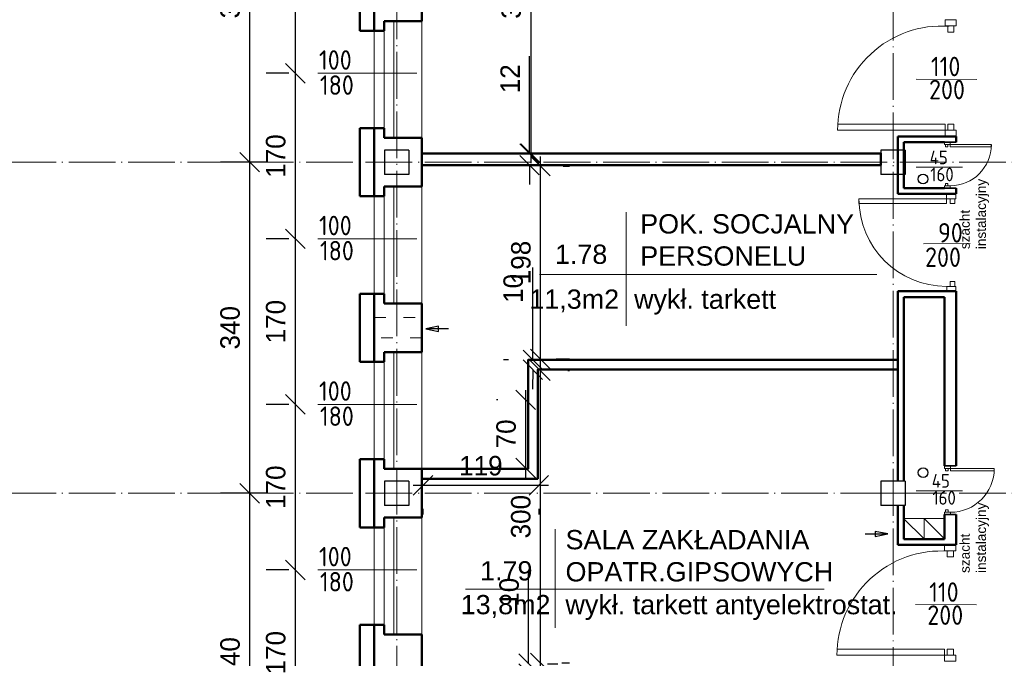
# Model space of a CAD drawing. Header units: millimetres. Extents: x -642 to 14033, y 1994 to 13520.
# Tile 43 of 72: x 4276 to 5287, y 8248 to 8904. Entities that reach past the tile are written whole.
import ezdxf

# ---------------------------------------------------------------- set-up
doc = ezdxf.new("R2010")
doc.units = ezdxf.units.MM
doc.linetypes.add('ACAD_ISO03W100', pattern=[30, 12, -18])
doc.linetypes.add('ACAD_ISO04W100', pattern=[30.5, 24, -3, 0.5, -3])
for name, color, linetype, lineweight in [('drzwi', 140, 'Continuous', 13), ('KOMINY', 43, 'Continuous', 15), ('opisy drzwi', 40, 'Continuous', 13), ('opisy pom', 3, 'Continuous', 18), ('opisy pom.50', 3, 'Continuous', 20), ('sciany', 4, 'Continuous', 35), ('symetria', 7, 'ACAD_ISO04W100', 9), ('słupy', 2, 'Continuous', 30), ('wymiary', 1, 'Continuous', 13), ('ściana', 4, 'Continuous', 50)]:
    doc.layers.add(name, color=color, linetype=linetype, lineweight=lineweight)
doc.layers.add('kanalizacja', color=210, linetype='Continuous')
doc.styles.add('ISO', font='isocp.shx')
doc.styles.add('ROMANS', font='ROMANS')
doc.styles.add('SYSTEM', font='TXT')
doc.dimstyles.new('Jacek2', dxfattribs={"dimscale": 2, "dimtxt": 10, "dimasz": 10, "dimexe": 15, "dimexo": 15, "dimgap": 5, "dimtad": 1, "dimdec": 0, "dimzin": 0, "dimdsep": 46, "dimtxsty": 'Standard', "dimblk": 'OBLIQUE', "dimcen": 0, "dimdle": 5, "dimadec": 1, "dimazin": 0, "dimtfac": 1, "dimtdec": 0, "dimtofl": 0, "dimtmove": 0, "dimatfit": 3, "dimfxl": 1, "dimtolj": 1, "dimtzin": 0, "dimarcsym": 0})

# ---------------------------------------------------------------- blocks, each defined once
blk = doc.blocks.new('_OBLIQUE')
at = {"color": 0, "linetype": 'ByBlock'}
blk.add_line((-0.5, -0.5), (0.5, 0.5), dxfattribs=at)
blk = doc.blocks.new('*D280')
at = {"layer": 'Defpoints', "color": 0, "transparency": 16777216}
for p in [(4788.1, 8242.4), (4788.1, 8232.4), (4798.7, 8232.4)]:
    blk.add_point(p, dxfattribs=at)
at = {"layer": 'wymiary', "color": 0, "lineweight": -2, "transparency": 16777216}
for p, q in [((4798.7, 8242.4), (4798.7, 8337.4)), ((4818.1, 8242.4), (4828.7, 8242.4)), ((4798.7, 8232.4), (4798.7, 8212.4)), ((4818.1, 8232.4), (4828.7, 8232.4))]:
    blk.add_line(p, q, dxfattribs=at)
at = {"layer": 'wymiary', "color": 0, "lineweight": -2, "transparency": 16777216, "xscale": 20, "yscale": 20, "zscale": 20}
for p, rotation in [((4798.7, 8242.4), 269.9594796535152), ((4798.7, 8232.4), 89.95947965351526)]:
    blk.add_blockref('_OBLIQUE', p, dxfattribs=dict(at, rotation=rotation))
at = {"layer": 'wymiary', "color": 0, "transparency": 16777216, "insert": (4778.7, 8315.8), "char_height": 20, "attachment_point": 5, "rotation": 89.9595}
blk.add_mtext('\\A1;10', dxfattribs=at)
blk = doc.blocks.new('*D281')
at = {"layer": 'Defpoints', "color": 0, "transparency": 16777216}
for p in [(4787.9, 8766.4), (4788.1, 8754.4), (4799.6, 8754.4)]:
    blk.add_point(p, dxfattribs=at)
at = {"layer": 'wymiary', "color": 0, "lineweight": -2, "transparency": 16777216}
for p, q in [((4799.6, 8766.4), (4799.7, 8866.4)), ((4817.9, 8766.4), (4829.6, 8766.4)), ((4799.6, 8754.4), (4799.6, 8734.4)), ((4818.1, 8754.4), (4829.6, 8754.4))]:
    blk.add_line(p, q, dxfattribs=at)
at = {"layer": 'wymiary', "color": 0, "lineweight": -2, "transparency": 16777216, "xscale": 20, "yscale": 20, "zscale": 20}
for p, rotation in [((4799.6, 8766.4), 269.9594796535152), ((4799.6, 8754.4), 89.95947965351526)]:
    blk.add_blockref('_OBLIQUE', p, dxfattribs=dict(at, rotation=rotation))
at = {"layer": 'wymiary', "color": 0, "transparency": 16777216, "insert": (4779.7, 8843.1), "char_height": 20, "attachment_point": 5, "rotation": 89.9595}
blk.add_mtext('\\A1;12', dxfattribs=at)
blk = doc.blocks.new('*D282')
at = {"layer": 'Defpoints', "color": 0, "transparency": 16777216}
for p in [(4788.1, 9097.9), (4787.9, 8766.4), (4800.8, 8766.4)]:
    blk.add_point(p, dxfattribs=at)
at = {"layer": 'wymiary', "color": 0, "lineweight": -2, "transparency": 16777216}
for p, q in [((4801.1, 9107.9), (4800.8, 8756.4)), ((4818.1, 9097.9), (4831, 9097.9)), ((4817.9, 8766.4), (4830.8, 8766.4))]:
    blk.add_line(p, q, dxfattribs=at)
at = {"layer": 'wymiary', "color": 0, "lineweight": -2, "transparency": 16777216, "xscale": 20, "yscale": 20, "zscale": 20}
for p, rotation in [((4801, 9097.9), 89.95947965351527), ((4800.8, 8766.4), 269.9594796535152)]:
    blk.add_blockref('_OBLIQUE', p, dxfattribs=dict(at, rotation=rotation))
at = {"layer": 'wymiary', "color": 0, "transparency": 16777216, "insert": (4780.9, 8927), "char_height": 20, "attachment_point": 5, "rotation": 89.9595}
blk.add_mtext('\\A1;332', dxfattribs=at)
blk = doc.blocks.new('*D290')
at = {"layer": 'Defpoints', "color": 0, "transparency": 16777216}
for p in [(4802.9, 8554.4), (4808.1, 8554.4), (4798.1, 8544.4)]:
    blk.add_point(p, dxfattribs=at)
at = {"layer": 'wymiary', "color": 0, "lineweight": -2, "transparency": 16777216}
for p, q in [((4802.9, 8554.4), (4802.9, 8649.4)), ((4778.1, 8554.5), (4772.9, 8554.5)), ((4802.9, 8544.4), (4802.8, 8524.4)), ((4828.1, 8544.4), (4832.9, 8544.4))]:
    blk.add_line(p, q, dxfattribs=at)
at = {"layer": 'wymiary', "color": 0, "lineweight": -2, "transparency": 16777216, "xscale": 20, "yscale": 20, "zscale": 20}
for p, rotation in [((4802.9, 8554.4), 269.9594796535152), ((4802.9, 8544.4), 89.95947965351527)]:
    blk.add_blockref('_OBLIQUE', p, dxfattribs=dict(at, rotation=rotation))
at = {"layer": 'wymiary', "color": 0, "transparency": 16777216, "insert": (4782.9, 8627.8), "char_height": 20, "attachment_point": 5, "rotation": 89.9595}
blk.add_mtext('\\A1;10', dxfattribs=at)
blk = doc.blocks.new('*D291')
at = {"layer": 'Defpoints', "color": 0, "transparency": 16777216}
for p in [(4804.2, 8753.4), (4810.8, 8753.4), (4797.1, 8555.4)]:
    blk.add_point(p, dxfattribs=at)
at = {"layer": 'wymiary', "color": 0, "lineweight": -2, "transparency": 16777216}
for p, q in [((4810.7, 8545.4), (4810.8, 8763.4)), ((4834.2, 8753.4), (4840.8, 8753.4)), ((4827.1, 8555.4), (4840.7, 8555.4))]:
    blk.add_line(p, q, dxfattribs=at)
at = {"layer": 'wymiary', "color": 0, "lineweight": -2, "transparency": 16777216, "xscale": 20, "yscale": 20, "zscale": 20}
for p, rotation in [((4810.8, 8753.4), 89.95947965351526), ((4810.7, 8555.4), 269.9594796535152)]:
    blk.add_blockref('_OBLIQUE', p, dxfattribs=dict(at, rotation=rotation))
at = {"layer": 'wymiary', "color": 0, "transparency": 16777216, "insert": (4790.8, 8654.4), "char_height": 20, "attachment_point": 5, "rotation": 89.9595}
blk.add_mtext('\\A1;198', dxfattribs=at)
blk = doc.blocks.new('*D300')
at = {"layer": 'Defpoints', "color": 0, "transparency": 16777216}
for p in [(4690.1, 8431.4), (4809.1, 8431.4), (4809.1, 8425.6)]:
    blk.add_point(p, dxfattribs=at)
at = {"layer": 'wymiary', "color": 0, "lineweight": -2, "transparency": 16777216}
for p, q in [((4680.1, 8425.6), (4819.1, 8425.6)), ((4690.1, 8401.4), (4690.1, 8395.6)), ((4809.1, 8401.4), (4809.1, 8395.6))]:
    blk.add_line(p, q, dxfattribs=at)
at = {"layer": 'wymiary', "color": 0, "lineweight": -2, "transparency": 16777216, "xscale": 20, "yscale": 20, "zscale": 20, "rotation": 180}
blk.add_blockref('_OBLIQUE', (4690.1, 8425.6), dxfattribs=at)
at = {"layer": 'wymiary', "color": 0, "lineweight": -2, "transparency": 16777216, "xscale": 20, "yscale": 20, "zscale": 20}
blk.add_blockref('_OBLIQUE', (4809.1, 8425.6), dxfattribs=at)
at = {"layer": 'wymiary', "color": 0, "transparency": 16777216, "insert": (4749.6, 8445.6), "char_height": 20, "attachment_point": 5}
blk.add_mtext('\\A1;119', dxfattribs=at)
blk = doc.blocks.new('*D301')
at = {"layer": 'Defpoints', "color": 0, "transparency": 16777216}
for p in [(4797.1, 8513.4), (4795.6, 8443.4), (4797.1, 8443.4)]:
    blk.add_point(p, dxfattribs=at)
at = {"layer": 'wymiary', "color": 0, "lineweight": -2, "transparency": 16777216}
for p, q in [((4795.6, 8523.4), (4795.6, 8433.4)), ((4767.1, 8513.4), (4765.6, 8513.4)), ((4767.1, 8443.4), (4765.6, 8443.4))]:
    blk.add_line(p, q, dxfattribs=at)
at = {"layer": 'wymiary', "color": 0, "lineweight": -2, "transparency": 16777216, "xscale": 20, "yscale": 20, "zscale": 20}
for p, rotation in [((4795.6, 8513.4), 90), ((4795.6, 8443.4), 270)]:
    blk.add_blockref('_OBLIQUE', p, dxfattribs=dict(at, rotation=rotation))
at = {"layer": 'wymiary', "color": 0, "transparency": 16777216, "insert": (4775.6, 8478.4), "char_height": 20, "attachment_point": 5, "rotation": 90}
blk.add_mtext('\\A1;70', dxfattribs=at)
blk = doc.blocks.new('*D319')
at = {"layer": 'Defpoints', "color": 0, "transparency": 16777216}
for p in [(4809.1, 8543.4), (4810.7, 8543.4), (4802.7, 8243.4)]:
    blk.add_point(p, dxfattribs=at)
at = {"layer": 'wymiary', "color": 0, "lineweight": -2, "transparency": 16777216}
for p, q in [((4810.7, 8233.4), (4810.7, 8553.4)), ((4839.1, 8543.4), (4840.7, 8543.4)), ((4832.7, 8243.4), (4840.7, 8243.4))]:
    blk.add_line(p, q, dxfattribs=at)
at = {"layer": 'wymiary', "color": 0, "lineweight": -2, "transparency": 16777216, "xscale": 20, "yscale": 20, "zscale": 20}
for p, rotation in [((4810.7, 8543.4), 90), ((4810.7, 8243.4), 270)]:
    blk.add_blockref('_OBLIQUE', p, dxfattribs=dict(at, rotation=rotation))
at = {"layer": 'wymiary', "color": 0, "transparency": 16777216, "insert": (4790.7, 8393.4), "char_height": 20, "attachment_point": 5, "rotation": 90}
blk.add_mtext('\\A1;300', dxfattribs=at)
blk = doc.blocks.new('*D482')
at = {"layer": 'Defpoints', "color": 0, "transparency": 16777216}
for p in [(4582.2, 9018.7), (4558.9, 8848.7), (4582.2, 8848.7)]:
    blk.add_point(p, dxfattribs=at)
at = {"layer": 'wymiary', "color": 0, "lineweight": -2, "transparency": 16777216}
for p, q in [((4558.9, 9028.7), (4558.9, 8838.7)), ((4552.2, 9018.7), (4528.9, 9018.7)), ((4552.2, 8848.7), (4528.9, 8848.7))]:
    blk.add_line(p, q, dxfattribs=at)
at = {"layer": 'wymiary', "color": 0, "lineweight": -2, "transparency": 16777216, "xscale": 20, "yscale": 20, "zscale": 20}
for p, rotation in [((4558.9, 9018.7), 90), ((4558.9, 8848.7), 270)]:
    blk.add_blockref('_OBLIQUE', p, dxfattribs=dict(at, rotation=rotation))
at = {"layer": 'wymiary', "color": 0, "transparency": 16777216, "insert": (4538.9, 8933.7), "char_height": 20, "attachment_point": 5, "rotation": 90}
blk.add_mtext('\\A1;170', dxfattribs=at)
blk = doc.blocks.new('*D483')
at = {"layer": 'Defpoints', "color": 0, "transparency": 16777216}
for p in [(4582.2, 8848.7), (4558.9, 8678.7), (4582.2, 8678.7)]:
    blk.add_point(p, dxfattribs=at)
at = {"layer": 'wymiary', "color": 0, "lineweight": -2, "transparency": 16777216}
for p, q in [((4558.9, 8858.7), (4558.9, 8668.7)), ((4552.2, 8848.7), (4528.9, 8848.7)), ((4552.2, 8678.7), (4528.9, 8678.7))]:
    blk.add_line(p, q, dxfattribs=at)
at = {"layer": 'wymiary', "color": 0, "lineweight": -2, "transparency": 16777216, "xscale": 20, "yscale": 20, "zscale": 20}
for p, rotation in [((4558.9, 8848.7), 90), ((4558.9, 8678.7), 270)]:
    blk.add_blockref('_OBLIQUE', p, dxfattribs=dict(at, rotation=rotation))
at = {"layer": 'wymiary', "color": 0, "transparency": 16777216, "insert": (4538.9, 8763.7), "char_height": 20, "attachment_point": 5, "rotation": 90}
blk.add_mtext('\\A1;170', dxfattribs=at)
blk = doc.blocks.new('*D484')
at = {"layer": 'Defpoints', "color": 0, "transparency": 16777216}
for p in [(4582.2, 8678.7), (4558.9, 8508.7), (4582.2, 8508.7)]:
    blk.add_point(p, dxfattribs=at)
at = {"layer": 'wymiary', "color": 0, "lineweight": -2, "transparency": 16777216}
for p, q in [((4558.9, 8688.7), (4558.9, 8498.7)), ((4552.2, 8678.7), (4528.9, 8678.7)), ((4552.2, 8508.7), (4528.9, 8508.7))]:
    blk.add_line(p, q, dxfattribs=at)
at = {"layer": 'wymiary', "color": 0, "lineweight": -2, "transparency": 16777216, "xscale": 20, "yscale": 20, "zscale": 20}
for p, rotation in [((4558.9, 8678.7), 90), ((4558.9, 8508.7), 270)]:
    blk.add_blockref('_OBLIQUE', p, dxfattribs=dict(at, rotation=rotation))
at = {"layer": 'wymiary', "color": 0, "transparency": 16777216, "insert": (4538.9, 8593.7), "char_height": 20, "attachment_point": 5, "rotation": 90}
blk.add_mtext('\\A1;170', dxfattribs=at)
blk = doc.blocks.new('*D485')
at = {"layer": 'Defpoints', "color": 0, "transparency": 16777216}
for p in [(4582.2, 8508.7), (4558.9, 8338.7), (4582.2, 8338.7)]:
    blk.add_point(p, dxfattribs=at)
at = {"layer": 'wymiary', "color": 0, "lineweight": -2, "transparency": 16777216}
for p, q in [((4558.9, 8518.7), (4558.9, 8328.7)), ((4552.2, 8508.7), (4528.9, 8508.7)), ((4552.2, 8338.7), (4528.9, 8338.7))]:
    blk.add_line(p, q, dxfattribs=at)
at = {"layer": 'wymiary', "color": 0, "lineweight": -2, "transparency": 16777216, "xscale": 20, "yscale": 20, "zscale": 20}
for p, rotation in [((4558.9, 8508.7), 90), ((4558.9, 8338.7), 270)]:
    blk.add_blockref('_OBLIQUE', p, dxfattribs=dict(at, rotation=rotation))
at = {"layer": 'wymiary', "color": 0, "transparency": 16777216, "insert": (4538.9, 8423.7), "char_height": 20, "attachment_point": 5, "rotation": 90}
blk.add_mtext('\\A1;170', dxfattribs=at)
blk = doc.blocks.new('*D486')
at = {"layer": 'Defpoints', "color": 0, "transparency": 16777216}
for p in [(4582.2, 8338.7), (4558.9, 8168.7), (4582.2, 8168.7)]:
    blk.add_point(p, dxfattribs=at)
at = {"layer": 'wymiary', "color": 0, "lineweight": -2, "transparency": 16777216}
for p, q in [((4558.9, 8348.7), (4558.9, 8158.7)), ((4552.2, 8338.7), (4528.9, 8338.7)), ((4552.2, 8168.7), (4528.9, 8168.7))]:
    blk.add_line(p, q, dxfattribs=at)
at = {"layer": 'wymiary', "color": 0, "lineweight": -2, "transparency": 16777216, "xscale": 20, "yscale": 20, "zscale": 20}
for p, rotation in [((4558.9, 8338.7), 90), ((4558.9, 8168.7), 270)]:
    blk.add_blockref('_OBLIQUE', p, dxfattribs=dict(at, rotation=rotation))
at = {"layer": 'wymiary', "color": 0, "transparency": 16777216, "insert": (4538.9, 8253.7), "char_height": 20, "attachment_point": 5, "rotation": 90}
blk.add_mtext('\\A1;170', dxfattribs=at)
blk = doc.blocks.new('*D493')
at = {"layer": 'Defpoints', "color": 0, "transparency": 16777216}
for p in [(4558.9, 9097.4), (4512, 8757.4), (4558.9, 8757.4)]:
    blk.add_point(p, dxfattribs=at)
at = {"layer": 'wymiary', "color": 0, "lineweight": -2, "transparency": 16777216}
for p, q in [((4512, 9107.4), (4512, 8747.4)), ((4528.9, 9097.4), (4482, 9097.4)), ((4528.9, 8757.4), (4482, 8757.4))]:
    blk.add_line(p, q, dxfattribs=at)
at = {"layer": 'wymiary', "color": 0, "lineweight": -2, "transparency": 16777216, "xscale": 20, "yscale": 20, "zscale": 20}
for p, rotation in [((4512, 9097.4), 90), ((4512, 8757.4), 270)]:
    blk.add_blockref('_OBLIQUE', p, dxfattribs=dict(at, rotation=rotation))
at = {"layer": 'wymiary', "color": 0, "transparency": 16777216, "insert": (4492, 8927.4), "char_height": 20, "attachment_point": 5, "rotation": 90}
blk.add_mtext('\\A1;340', dxfattribs=at)
blk = doc.blocks.new('*D494')
at = {"layer": 'Defpoints', "color": 0, "transparency": 16777216}
for p in [(4558.9, 8757.4), (4512, 8417.4), (4558.9, 8417.4)]:
    blk.add_point(p, dxfattribs=at)
at = {"layer": 'wymiary', "color": 0, "lineweight": -2, "transparency": 16777216}
for p, q in [((4512, 8767.4), (4512, 8407.4)), ((4528.9, 8757.4), (4482, 8757.4)), ((4528.9, 8417.4), (4482, 8417.4))]:
    blk.add_line(p, q, dxfattribs=at)
at = {"layer": 'wymiary', "color": 0, "lineweight": -2, "transparency": 16777216, "xscale": 20, "yscale": 20, "zscale": 20}
for p, rotation in [((4512, 8757.4), 90), ((4512, 8417.4), 270)]:
    blk.add_blockref('_OBLIQUE', p, dxfattribs=dict(at, rotation=rotation))
at = {"layer": 'wymiary', "color": 0, "transparency": 16777216, "insert": (4492, 8587.4), "char_height": 20, "attachment_point": 5, "rotation": 90}
blk.add_mtext('\\A1;340', dxfattribs=at)
blk = doc.blocks.new('*D495')
at = {"layer": 'Defpoints', "color": 0, "transparency": 16777216}
for p in [(4558.9, 8417.4), (4512, 8077.4), (4558.9, 8077.4)]:
    blk.add_point(p, dxfattribs=at)
at = {"layer": 'wymiary', "color": 0, "lineweight": -2, "transparency": 16777216}
for p, q in [((4512, 8427.4), (4512, 8067.4)), ((4528.9, 8417.4), (4482, 8417.4)), ((4528.9, 8077.4), (4482, 8077.4))]:
    blk.add_line(p, q, dxfattribs=at)
at = {"layer": 'wymiary', "color": 0, "lineweight": -2, "transparency": 16777216, "xscale": 20, "yscale": 20, "zscale": 20}
for p, rotation in [((4512, 8417.4), 90), ((4512, 8077.4), 270)]:
    blk.add_blockref('_OBLIQUE', p, dxfattribs=dict(at, rotation=rotation))
at = {"layer": 'wymiary', "color": 0, "transparency": 16777216, "insert": (4492, 8247.4), "char_height": 20, "attachment_point": 5, "rotation": 90}
blk.add_mtext('\\A1;340', dxfattribs=at)

msp = doc.modelspace()

# ---------------------------------------------------------------- linework, layer by layer
at = {"layer": 'drzwi'}
for points in [[(5226.6, 8897.3, 0), (5226.6, 8903.5, 0), (5238.1, 8903.5, 0), (5238.1, 8897.3, 0), (5226.6, 8897.3, 0)], [(5235.6, 8897.3, 0), (5235.6, 8891.1, 0), (5229.4, 8891.1, 0), (5229.4, 8897.3, 0), (5235.6, 8897.3, 0)], [(5226.6, 8790.2, 0), (5226.6, 8796.4, 0), (5116, 8796.4, 0)], [(5235.6, 8790.2, 0), (5235.6, 8796.4, 0), (5229.4, 8796.4, 0), (5229.4, 8790.2, 0), (5235.6, 8790.2, 0)], [(5116, 8790.2, 0), (5226.6, 8790.2, 0)], [(5226.6, 8790.2, 0), (5226.6, 8783.9, 0), (5238.1, 8783.9, 0), (5238.1, 8790.2, 0), (5226.6, 8790.2, 0)], [(5226.1, 8775.5, 0), (5226.1, 8777.9, 0), (5231.8, 8777.9, 0), (5231.8, 8775.5, 0), (5226.1, 8775.5, 0)], [(5227.1, 8775.5, 0), (5227.1, 8773.2, 0), (5229.4, 8773.2, 0), (5229.4, 8775.5, 0), (5227.1, 8775.5, 0)], [(5231.8, 8775.5, 0), (5231.8, 8773.2, 0), (5274, 8773.2, 0), (5274, 8775.5, 0), (5231.8, 8775.5, 0)], [(5226.1, 8733.3, 0), (5226.1, 8730.9, 0), (5231.8, 8730.9, 0), (5231.8, 8733.3, 0), (5226.1, 8733.3, 0)], [(5227.1, 8733.3, 0), (5227.1, 8735.6, 0), (5229.4, 8735.6, 0), (5229.4, 8733.3, 0), (5227.1, 8733.3, 0)], [(5237.6, 8719.9, 0), (5237.6, 8724.9, 0), (5228.1, 8724.9, 0), (5228.1, 8719.9, 0), (5237.6, 8719.9, 0)], [(5228.1, 8719.9, 0), (5228.1, 8714.9, 0), (5138.1, 8714.9, 0), (5138.1, 8719.9, 0), (5228.1, 8719.9, 0)], [(5236.7, 8719.9, 0), (5236.7, 8714.9, 0), (5231.7, 8714.9, 0), (5231.7, 8719.9, 0), (5236.7, 8719.9, 0)], [(5237.7, 8629.9, 0), (5237.7, 8624.9, 0), (5228.5, 8624.9, 0), (5228.5, 8629.9, 0), (5237.7, 8629.9, 0)], [(5236.7, 8629.9, 0), (5236.7, 8634.9, 0), (5231.7, 8634.9, 0), (5231.7, 8629.9, 0), (5236.7, 8629.9, 0)], [(5226.1, 8442.9, 0), (5226.1, 8445.4, 0), (5232.1, 8445.4, 0), (5232.1, 8442.9, 0), (5226.1, 8442.9, 0)], [(5227.1, 8442.9, 0), (5227.1, 8440.4, 0), (5229.6, 8440.4, 0), (5229.6, 8442.9, 0), (5227.1, 8442.9, 0)], [(5232.1, 8442.9, 0), (5232.1, 8440.4, 0), (5277, 8440.4, 0), (5277, 8442.9, 0), (5232.1, 8442.9, 0)], [(5226.1, 8397.9, 0), (5226.1, 8395.5, 0), (5232.1, 8395.5, 0), (5232.1, 8397.9, 0), (5226.1, 8397.9, 0)], [(5227.1, 8397.9, 0), (5227.1, 8400.4, 0), (5229.6, 8400.4, 0), (5229.6, 8397.9, 0), (5227.1, 8397.9, 0)], [(5226.1, 8358.2, 0), (5226.1, 8364.4, 0), (5237.6, 8364.4, 0), (5237.6, 8358.2, 0), (5226.1, 8358.2, 0)], [(5235.1, 8358.2, 0), (5235.1, 8352, 0), (5228.8, 8352, 0), (5228.8, 8358.2, 0), (5235.1, 8358.2, 0)], [(5226.1, 8251.1, 0), (5226.1, 8257.3, 0), (5115.5, 8257.3, 0)], [(5235.1, 8251.1, 0), (5235.1, 8257.3, 0), (5228.8, 8257.3, 0), (5228.8, 8251.1, 0), (5235.1, 8251.1, 0)], [(5115.5, 8251.1, 0), (5226.1, 8251.1, 0)], [(5226.1, 8251.1, 0), (5226.1, 8244.9, 0), (5237.6, 8244.9, 0), (5237.6, 8251.1, 0), (5226.1, 8251.1, 0)]]:
    msp.add_polyline3d(points, dxfattribs=at)
for centre, radius, start, end in [((5223.2, 8790.2), 107.1, 85.9963, 180.0002), ((5231.8, 8775.5), 42.3, 270, 0), ((5228.1, 8719.9), 90, 180, 270), ((5232.1, 8442.9), 45, 270, 0), ((5222.6, 8251.1), 107.1, 85.9963, 180.0002)]:
    msp.add_arc(centre, radius, start, end, dxfattribs=at)
at = {"layer": 'kanalizacja'}
for centre in [(5203.9, 8740.1), (5204, 8438.7)]:
    msp.add_circle(centre, 5, dxfattribs=at)
at = {"layer": 'KOMINY', "lineweight": 18}
for p, q in [((5184, 8391.5), (5205.1, 8370.5)), ((5205.1, 8391.5), (5226.1, 8370.5))]:
    msp.add_line(p, q, dxfattribs=at)
at = {"layer": 'KOMINY', "linetype": 'ACAD_ISO03W100', "lineweight": 18}
msp.add_lwpolyline([(4640.1, 8597.9), (4689.1, 8598), (4689.1, 8577), (4640.1, 8576.9)], close=True, dxfattribs=at)
at = {"layer": 'KOMINY', "lineweight": 30}
for points in [[(4716.2, 8586.3), (4692.9, 8586.3), (4706, 8583.7), (4706, 8588.9), (4692.9, 8586.3)], [(5144.6, 8375.8), (5167.9, 8375.8), (5154.8, 8378.3), (5154.8, 8373.2), (5167.9, 8375.8)]]:
    msp.add_lwpolyline(points, dxfattribs=at)
at = {"layer": 'KOMINY', "lineweight": 18}
for points in [[(5184.1, 8391.4), (5205.1, 8391.5), (5205.1, 8370.5), (5184.1, 8370.4)], [(5205.1, 8391.5), (5226.1, 8391.5), (5226.1, 8370.5), (5205.1, 8370.5)]]:
    msp.add_lwpolyline(points, close=True, dxfattribs=at)
at = {"layer": 'opisy drzwi'}
for p, q in [((4660.1, 8902.4), (4660.1, 8782.4)), ((4689.1, 8902.4), (4689.1, 8782.4)), ((4640.1, 8892.4), (4640.1, 8792.4)), ((4650.1, 8892.4), (4650.1, 8792.4)), ((4582.2, 8848.7), (4683.9, 8848.7)), ((5196.7, 8842.6), (5259.2, 8842.5)), ((5244.3, 8752.3), (5196.8, 8752.3)), ((4660.1, 8732.4), (4660.1, 8612.4)), ((4689.1, 8732.4), (4689.1, 8612.4)), ((4640.1, 8722.4), (4640.1, 8622.4)), ((4650.1, 8722.4), (4650.1, 8622.4)), ((4582.2, 8678.7), (4683.9, 8678.7)), ((5204.4, 8673.5), (5252.4, 8673.9)), ((4660.1, 8562.4), (4660.1, 8442.4)), ((4689.1, 8562.4), (4689.1, 8442.4)), ((4640.1, 8552.4), (4640.1, 8452.4)), ((4650.1, 8552.4), (4650.1, 8452.4)), ((4582.2, 8508.7), (4683.9, 8508.7)), ((5244.3, 8419.8), (5196.8, 8419.8)), ((4660.1, 8392.4), (4660.1, 8272.4)), ((4689.1, 8392.4), (4689.1, 8272.4)), ((4640.1, 8382.4), (4640.1, 8282.4)), ((4650.1, 8382.4), (4650.1, 8282.4)), ((4582.2, 8338.7), (4683.9, 8338.7)), ((5196.1, 8303.1), (5258.7, 8302.9))]:
    msp.add_line(p, q, dxfattribs=at)
at = {"layer": 'opisy pom'}
for p, q in [((4809.8, 8642.1), (5156.6, 8642.1)), ((4733.8, 8318.8), (5102.2, 8318.8))]:
    msp.add_line(p, q, dxfattribs=at)
at = {"layer": 'opisy pom.50'}
for p, q in [((4898.9, 8706.2), (4898.9, 8589.3)), ((4826.1, 8380.6), (4826.1, 8279.4))]:
    msp.add_line(p, q, dxfattribs=at)
at = {"layer": 'sciany'}
for points in [[(5226.1, 8777.9), (5238.1, 8777.9)], [(5226.1, 8730.9), (5238.1, 8730.9)], [(5226.1, 8445.5), (5238.1, 8445.5)], [(5226.1, 8395.5), (5238.1, 8395.5)]]:
    msp.add_lwpolyline(points, dxfattribs=at)
at = {"layer": 'symetria', "linetype": 'ACAD_ISO04W100', "ltscale": 2}
for p, q in [((4663.1, 5955.6), (4663.1, 10845.2)), ((5173.1, 5954.4), (5173.1, 10824.4)), ((6143.1, 8757.4), (4136.5, 8757.4)), ((6143.1, 8417.4), (4136.5, 8417.4))]:
    msp.add_line(p, q, dxfattribs=at)
at = {"layer": 'symetria'}
msp.add_line((5188.1, 8417.4), (5158.1, 8417.4), dxfattribs=at)
at = {"layer": 'słupy'}
for p, q in [((4675.6, 8769.9), (4650.6, 8769.9)), ((4650.6, 8769.9), (4650.6, 8744.9)), ((4675.6, 8769.9), (4675.6, 8744.9)), ((5160.6, 8769.9), (5160.6, 8744.9)), ((5185.6, 8769.9), (5160.6, 8769.9)), ((5185.6, 8769.9), (5160.6, 8769.9)), ((5160.6, 8769.9), (5160.6, 8744.9)), ((5185.6, 8769.9), (5185.6, 8744.9)), ((5185.6, 8769.9), (5185.6, 8744.9)), ((4675.6, 8744.9), (4650.6, 8744.9)), ((5185.6, 8744.9), (5160.6, 8744.9)), ((5185.6, 8744.9), (5160.6, 8744.9)), ((4675.6, 8429.9), (4650.6, 8429.9)), ((4650.6, 8429.9), (4650.6, 8404.9)), ((4675.6, 8429.9), (4675.6, 8404.9)), ((5185.6, 8429.9), (5160.6, 8429.9)), ((5160.6, 8429.9), (5160.6, 8404.9)), ((5185.6, 8429.9), (5160.6, 8429.9)), ((5160.6, 8429.9), (5160.6, 8404.9)), ((5185.6, 8429.9), (5185.6, 8404.9)), ((5185.6, 8429.9), (5185.6, 8404.9)), ((4675.6, 8404.9), (4650.6, 8404.9)), ((5185.6, 8404.9), (5160.6, 8404.9)), ((5185.6, 8404.9), (5160.6, 8404.9))]:
    msp.add_line(p, q, dxfattribs=at)
at = {"layer": 'ściana'}
for p, q in [((4625.1, 8892.4), (4625.1, 8962.4)), ((4640.1, 8892.4), (4640.1, 8962.4)), ((4689.1, 8902.4), (4689.1, 8927.4)), ((4650.1, 8892.4), (4650.1, 8902.4)), ((4689.1, 8902.4), (4650.1, 8902.4)), ((4650.1, 8892.4), (4625.1, 8892.4)), ((4650.1, 8892.4), (4640.1, 8892.4)), ((4650.1, 8792.4), (4625.1, 8792.4)), ((4625.1, 8722.4), (4625.1, 8792.4)), ((4640.1, 8722.4), (4640.1, 8792.4)), ((4650.1, 8792.4), (4640.1, 8792.4)), ((4650.1, 8782.4), (4650.1, 8792.4)), ((4689.1, 8782.4), (4650.1, 8782.4)), ((4689.1, 8732.4), (4689.1, 8782.4)), ((5178.1, 8724.9), (5178.1, 8783.9)), ((5238.1, 8783.9), (5178.1, 8783.9)), ((5238.1, 8777.9), (5238.1, 8783.9)), ((5184.1, 8730.9), (5184.1, 8777.9)), ((5226.1, 8777.9), (5184.1, 8777.9)), ((4650.1, 8722.4), (4650.1, 8732.4)), ((4689.1, 8732.4), (4650.1, 8732.4)), ((5226.1, 8730.9), (5184.1, 8730.9)), ((5238.1, 8724.9), (5238.1, 8730.9)), ((4650.1, 8722.4), (4625.1, 8722.4)), ((4650.1, 8722.4), (4640.1, 8722.4)), ((5238.1, 8724.9), (5178.1, 8724.9)), ((4650.1, 8622.4), (4625.1, 8622.4)), ((4625.1, 8552.4), (4625.1, 8622.4)), ((4640.1, 8552.4), (4640.1, 8622.4)), ((4650.1, 8622.4), (4640.1, 8622.4)), ((4650.1, 8612.4), (4650.1, 8622.4)), ((5178.1, 8429.9), (5178.1, 8624.9)), ((5238.1, 8624.9), (5178.1, 8624.9)), ((5238.1, 8445.5), (5238.1, 8624.9)), ((4689.1, 8612.4), (4650.1, 8612.4)), ((4689.1, 8572.4), (4689.1, 8612.4)), ((5184.1, 8429.9), (5184.1, 8618.9)), ((5226.1, 8618.9), (5184.1, 8618.9)), ((5226.1, 8445.5), (5226.1, 8618.9)), ((4689.1, 8562.4), (4689.1, 8572.4)), ((4650.1, 8552.4), (4650.1, 8562.4)), ((4689.1, 8562.4), (4650.1, 8562.4)), ((4650.1, 8552.4), (4625.1, 8552.4)), ((4650.1, 8552.4), (4640.1, 8552.4)), ((4650.1, 8452.4), (4625.1, 8452.4)), ((4625.1, 8382.4), (4625.1, 8452.4)), ((4650.1, 8452.4), (4640.1, 8452.4)), ((4640.1, 8382.4), (4640.1, 8452.4)), ((4650.1, 8442.4), (4650.1, 8452.4)), ((4689.1, 8442.4), (4650.1, 8442.4)), ((4689.1, 8432.4), (4689.1, 8442.4)), ((4689.1, 8392.4), (4689.1, 8432.4)), ((4640.1, 8382.4), (4640.1, 8402.4)), ((5178.1, 8364.4), (5178.1, 8404.9)), ((5184.1, 8370.4), (5184.1, 8404.9)), ((4650.1, 8382.4), (4650.1, 8392.4)), ((4689.1, 8392.4), (4650.1, 8392.4)), ((5226.1, 8395.5), (5226.1, 8370.4)), ((5238.1, 8364.4), (5238.1, 8395.5)), ((4650.1, 8382.4), (4625.1, 8382.4)), ((4650.1, 8382.4), (4640.1, 8382.4)), ((5226.1, 8370.4), (5184.1, 8370.4)), ((5238.1, 8364.4), (5178.1, 8364.4)), ((4650.1, 8282.4), (4625.1, 8282.4)), ((4625.1, 8212.4), (4625.1, 8282.4)), ((4640.1, 8212.4), (4640.1, 8282.4)), ((4650.1, 8282.4), (4640.1, 8282.4)), ((4650.1, 8272.4), (4650.1, 8282.4)), ((4689.1, 8272.4), (4650.1, 8272.4)), ((4689.1, 8232.4), (4689.1, 8272.4))]:
    msp.add_line(p, q, dxfattribs=at)
msp.add_lwpolyline([(4689.1, 8766.4), (5160.6, 8766.4), (5160.6, 8754.4), (4689.1, 8754.4)], close=True, dxfattribs=at)
for points in [[(4689.1, 8442.4), (4798.1, 8442.4), (4798.1, 8554.4), (5178.1, 8554.4)], [(4689.1, 8432.4), (4808.1, 8432.4), (4808.1, 8544.4), (5178.1, 8544.4)]]:
    msp.add_lwpolyline(points, dxfattribs=at)

# ---------------------------------------------------------------- texts
at = {"layer": 'opisy drzwi', "style": 'ISO'}
for s, height, p in [('100', 20, (4583.3, 8852.4)), ('110', 20, (5212, 8845.7)), ('180', 20, (4584.2, 8826.6)), ('200', 20, (5210.1, 8822)), ('45', 14, (5210.7, 8755.3)), ('160', 14, (5211.4, 8737.8)), ('100', 20, (4583.3, 8682.4)), (' 90', 20, (5207.8, 8674.9)), ('180', 20, (4584.2, 8656.6)), ('200', 20, (5206, 8649.9)), ('100', 20, (4583.3, 8512.4)), ('180', 20, (4584.2, 8486.6)), ('45', 14, (5212.9, 8423.2)), ('160', 14, (5213.6, 8405.7)), ('100', 20, (4583.3, 8342.4)), ('180', 20, (4584.2, 8316.6)), ('110', 20, (5210.2, 8306)), ('200', 20, (5208.3, 8282.3))]:
    msp.add_text(s, height=height, dxfattribs=at).set_placement(p)
at = {"layer": 'opisy pom', "char_height": 10, "attachment_point": 1, "rotation": 90, "style": 'ROMANS'}
for insert in [(5241.9, 8668.1), (5241.9, 8335.6)]:
    msp.add_mtext('{\\fArial|b0|i0|c238|p34;szacht\\Pinstalacyjny}', dxfattribs=dict(at, insert=insert))
at = {"layer": 'opisy pom', "char_height": 19.8, "attachment_point": 1, "style": 'SYSTEM'}
for s, insert in [('{\\fArial|b0|i0|c238|p34;POK. SOCJALNY\\PPERSONELU}', (4913.3, 8704)), ('{\\fArial|b0|i0|c238|p34;1.78}', (4825.7, 8672.8)), ('{\\fArial|b0|i0|c238|p34;11,3m2  wykł. tarkett}', (4799.4, 8626.7)), ('{\\fArial|b0|i0|c238|p34;SALA ZAKŁADANIA\\POPATR.GIPSOWYCH}', (4836.6, 8379.7)), ('{\\fArial|b0|i0|c238|p34;1.79}', (4748.8, 8347.7)), ('{\\fArial|b0|i0|c238|p34;13,8m2  wykł. tarkett antyelektrostat.}', (4728.9, 8313))]:
    msp.add_mtext(s, dxfattribs=dict(at, insert=insert))

# ---------------------------------------------------------------- dimensions: what is measured, and where the dimension line sits
at = {"layer": 'wymiary'}
for base, p1, p2, picture, middle in [((4512, 8757.4), (4558.9, 9097.4), (4558.9, 8757.4), '*D493', (4492, 8927.4)), ((4558.9, 8848.7), (4582.2, 9018.7), (4582.2, 8848.7), '*D482', (4538.9, 8933.7)), ((4558.9, 8678.7), (4582.2, 8848.7), (4582.2, 8678.7), '*D483', (4538.9, 8763.7)), ((4512, 8417.4), (4558.9, 8757.4), (4558.9, 8417.4), '*D494', (4492, 8587.4)), ((4558.9, 8508.7), (4582.2, 8678.7), (4582.2, 8508.7), '*D484', (4538.9, 8593.7)), ((4558.9, 8338.7), (4582.2, 8508.7), (4582.2, 8338.7), '*D485', (4538.9, 8423.7)), ((4512, 8077.4), (4558.9, 8417.4), (4558.9, 8077.4), '*D495', (4492, 8247.4)), ((4558.9, 8168.7), (4582.2, 8338.7), (4582.2, 8168.7), '*D486', (4538.9, 8253.7))]:
    dim = msp.add_linear_dim(base=base, p1=p1, p2=p2, angle=90, dimstyle='Jacek2', override={"dimtmove": 1}, dxfattribs=at)
    dim.commit()
    dim.dimension.update_dxf_attribs({"geometry": picture, "text_midpoint": middle})
at = {"layer": 'wymiary', "ltscale": 0.5}
for base, p1, p2, picture, middle in [((4800.8, 8766.4), (4788.1, 9097.9), (4787.9, 8766.4), '*D282', (4800.9, 8927)), ((4799.6, 8754.4), (4787.9, 8766.4), (4788.1, 8754.4), '*D281', (4799.7, 8843.1)), ((4802.9, 8554.4), (4798.1, 8544.4), (4808.1, 8554.4), '*D290', (4802.9, 8627.8)), ((4798.7, 8232.4), (4788.1, 8242.4), (4788.1, 8232.4), '*D280', (4798.7, 8315.8))]:
    dim = msp.add_linear_dim(base=base, p1=p1, p2=p2, angle=89.9595, dimstyle='Jacek2', dxfattribs=at)
    dim.commit()
    dim.dimension.update_dxf_attribs({"geometry": picture, "text_midpoint": middle, "dimtype": 160})
for base, p1, p2, angle, picture, middle in [((4810.8, 8753.4), (4797.1, 8555.4), (4804.2, 8753.4), 89.9595, '*D291', (4790.8, 8654.4)), ((4810.7, 8543.4), (4802.7, 8243.4), (4809.1, 8543.4), 90, '*D319', (4790.7, 8393.4)), ((4795.6, 8443.4), (4797.1, 8513.4), (4797.1, 8443.4), 90, '*D301', (4775.6, 8478.4)), ((4809.1, 8425.6), (4690.1, 8431.4), (4809.1, 8431.4), 180, '*D300', (4749.6, 8445.6))]:
    dim = msp.add_linear_dim(base=base, p1=p1, p2=p2, angle=angle, dimstyle='Jacek2', dxfattribs=at)
    dim.commit()
    dim.dimension.update_dxf_attribs({"geometry": picture, "text_midpoint": middle})

doc.saveas('drawing.dxf')
